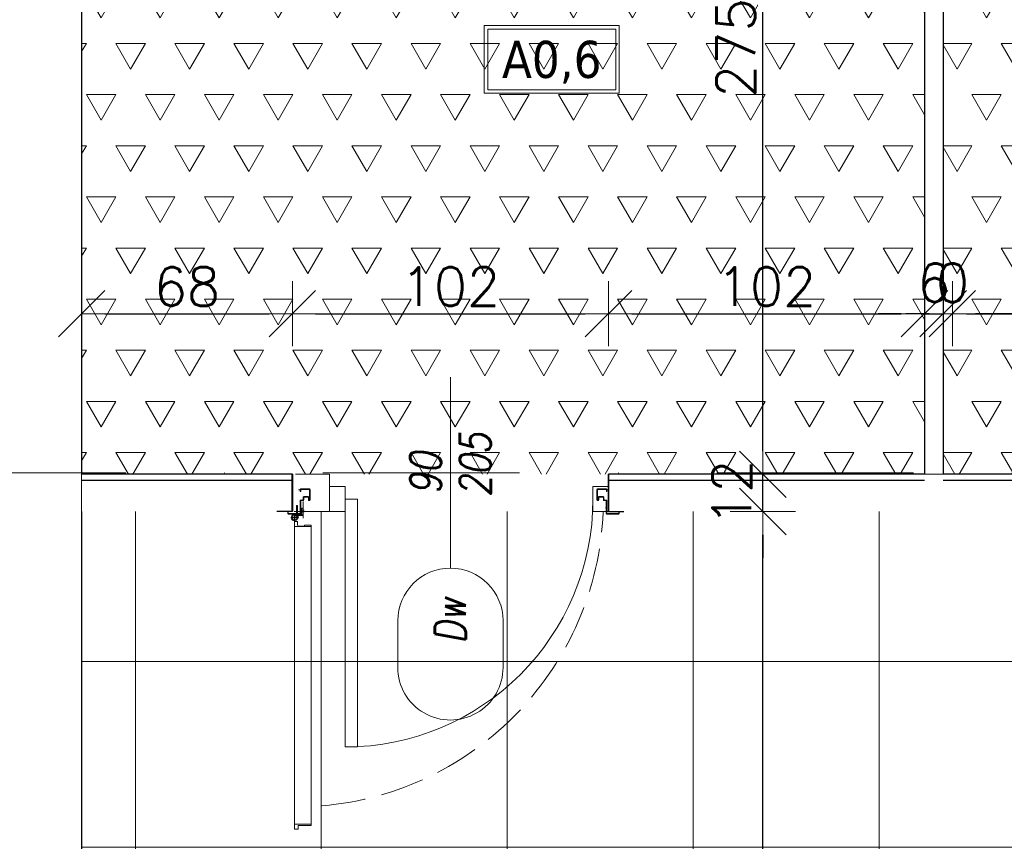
# Model space of a CAD drawing. Header units: millimetres. Extents: x 28291 to 177760, y -399809 to -170937.
# Tile 104 of 256: x 48923 to 49240, y -194758 to -194493. Entities that reach past the tile are written whole.
import ezdxf
from ezdxf.enums import TextEntityAlignment as Align

# ---------------------------------------------------------------- set-up
doc = ezdxf.new("R2010")
doc.units = ezdxf.units.MM
for name, pattern in [('CENTER', [0.6, 0.375, -0.075, 0.075, -0.075]), ('DASHDOT', [25.4, 12.7, -6.35, 0, -6.35]), ('Hidden Line', [391.222223, 282.222223, -109])]:
    doc.linetypes.add(name, pattern=pattern)
doc.layers.get('0').update_dxf_attribs({"lineweight": 0})
for name, color, linetype, lineweight in [('!! 0_ Istn-sciany', 3, 'Continuous', 30), ('!! 0_ Istn-widok', 1, 'Continuous', 15), ('!! 0_Opis_pom', 9, 'Continuous', 13), ('!! 1_PROJ Sciany', 2, 'Continuous', 40), ('!! 2_Drzwi - nowe remont', 33, 'Continuous', 9), ('!! 2_drzwi opis', 151, 'Continuous', 9), ('!! 2_posadzki gres 2 - komu', 200, 'Continuous', 9), ('!! 2_posadzki winyle 1', 31, 'Continuous', 9), ('!! wymiary osi', 250, 'Continuous', 9), ('0-osie-liniA', 14, 'DASHDOT', 5)]:
    doc.layers.add(name, color=color, linetype=linetype, lineweight=lineweight)
doc.layers.add('!! 2_WYBURZENIA DO REMONTU', color=7, linetype='Continuous', lineweight=0, true_color=0x4d4d4d, plot=False)
doc.styles.add('50', font='ROMANS.shx', dxfattribs={"width": 0.8, "height": 10})
doc.styles.add('ARCHETYP', font='romans.shx', dxfattribs={"height": 15})
doc.styles.add('ARIAL', font='tahoma.ttf')
doc.styles.add('TXT', font='simplex.shx')
doc.dimstyles.new('DIM50', dxfattribs={"dimscale": 5, "dimtxt": 2.5, "dimasz": 1.5, "dimexe": 0, "dimexo": 0, "dimgap": 0.5, "dimtad": 1, "dimdec": 4, "dimrnd": 0.5, "dimdsep": 46, "dimtxsty": 'TXT', "dimblk1": 'TICK1', "dimblk2": 'TICK1', "dimsah": 1, "dimcen": 0, "dimse1": 1, "dimse2": 1, "dimclrd": 1, "dimclre": 7, "dimclrt": 9, "dimadec": 0, "dimazin": 0, "dimtfac": 1, "dimtdec": 4, "dimtmove": 2, "dimatfit": 3, "dimldrblk": 'TICK1', "dimfxl": 1, "dimtolj": 1, "dimarcsym": 0})

# ---------------------------------------------------------------- blocks, each defined once
blk = doc.blocks.new('BLOK OSI')
at = {"layer": '0-osie-liniA', "ltscale": 5}
blk.add_lwpolyline([(48639.25763, -194702.0883), (55442.2848, -194702.0883)], dxfattribs=at)
blk = doc.blocks.new('zaw-dr-90-p')
at = {"color": 2, "linetype": 'CENTER', "ltscale": 0.2}
for p, q in [((12, 0), (-12, 0)), ((0, 12), (0, -12)), ((24.5, 24), (31, 24)), ((24.5, 19), (31, 19))]:
    blk.add_line(p, q, dxfattribs=at)
at = {"ltscale": 0.2}
for p, q in [((10, 12), (6.5, 12)), ((10, 0), (10, 6.5))]:
    blk.add_line(p, q, dxfattribs=at)
blk.add_lwpolyline([(10, 10), (10, 39), (6.5, 39), (6.5, 10)], dxfattribs=at)
blk.add_lwpolyline([(0, 6.5), (23.5, 6.5, 0.414214), (28, 11), (28, 31), (24.5, 31), (24.5, 11, -0.414214), (23.5, 10), (0, 10, 4.561698), (7.6, 6.5), (4.9, 4.2)], format="xyb", dxfattribs=at)
blk.add_lwpolyline([(-0.2, -0.2), (-2.5, -0.2), (-2.5, 0.2), (-0.2, 0.2), (-0.2, 2.5), (0.2, 2.5), (0.2, 0.2), (2.8, 0.2), (2.8, -0.2), (0.2, -0.2), (0.2, -2.8), (-0.2, -2.8)], close=True)
blk.add_circle((0, 0), 6.5, dxfattribs=at)
blk = doc.blocks.new('drzwi 90- sc 12')
for p, q in [((-13620.32, 20410.16), (-13620.32, 20313.77)), ((-13614.92, 20409.86), (-13620.32, 20409.86)), ((-13616.12, 20410.26), (-13620.22, 20410.26)), ((-13616.12, 20410.26), (-13620, 20410.26)), ((-13618.17, 20410.26), (-13616.22, 20410.26)), ((-13618.17, 20410.26), (-13616.22, 20410.26)), ((-13616.12, 20410.26), (-13616.12, 20411.46)), ((-13616.12, 20411.46), (-13615.02, 20411.46)), ((-13614.92, 20411.36), (-13614.92, 20313.77)), ((-13620.32, 20313.47), (-13620.32, 20317.97)), ((-13614.92, 20312.27), (-13614.92, 20317.97)), ((-13614.92, 20313.77), (-13620.32, 20313.77)), ((-13618.22, 20313.37), (-13620.22, 20313.37)), ((-13618.22, 20313.67), (-13618.22, 20313.37)), ((-13618.22, 20313.67), (-13616.42, 20313.67)), ((-13617.77, 20311.12), (-13617.77, 20305.72)), ((-13617.77, 20311.12), (-13617.77, 20305.72)), ((-13616.17, 20309.92), (-13616.17, 20311.02)), ((-13615.92, 20313.17), (-13615.92, 20312.17)), ((-13615.92, 20312.17), (-13615.02, 20312.17)), ((-13715.57, 20308.32), (-13715.57, 20308.56)), ((-13715.57, 20307.69), (-13715.57, 20308.56)), ((-13715.57, 20307.82), (-13715.57, 20308.56)), ((-13715.57, 20307.72), (-13715.37, 20307.72)), ((-13616.17, 20309.92), (-13617.37, 20309.92)), ((-13715.77, 20301.96), (-13716.27, 20301.96)), ((-13616.77, 20301.96), (-13616.27, 20301.96))]:
    blk.add_line(p, q)
for points in [[(-13665.27, 20284.96), (-13665.27, 20325.83)], [(-13615.57, 20309.64), (-13615.32, 20309.64), (-13615.32, 20309.82), (-13616.32, 20309.82), (-13616.32, 20309.64), (-13615.92, 20309.64)]]:
    blk.add_lwpolyline(points)
at = {"lineweight": 30}
for points in [[(-13716.27, 20308.92), (-13721.27, 20308.92)], [(-13716.27, 20308.92), (-13716.27, 20296.92)], [(-13614.27, 20308.92), (-13609.27, 20308.92)], [(-13614.27, 20308.92), (-13614.27, 20296.92)]]:
    blk.add_lwpolyline(points, dxfattribs=at)
at = {"ltscale": 0.2}
for points in [[(-13715.57, 20307.51), (-13715.57, 20309.48, 0.414214), (-13715.91, 20309.82), (-13719.43, 20309.82, 0.414214), (-13719.77, 20309.48), (-13719.77, 20308.92), (-13719.59, 20308.92), (-13719.59, 20309.48, -0.414214), (-13719.43, 20309.64), (-13716.97, 20309.64)], [(-13716.97, 20309.64), (-13715.91, 20309.64, -0.414214), (-13715.75, 20309.48), (-13715.75, 20307.51)], [(-13715.75, 20307.76), (-13715.75, 20305.58, 0.414214), (-13715.41, 20305.24), (-13714.96, 20305.24, -0.414214), (-13714.8, 20305.08), (-13714.8, 20304.48, 0.414214), (-13714.46, 20304.14), (-13713.28, 20304.14, 0.414214), (-13712.94, 20304.48), (-13712.94, 20305.15, -1), (-13712.75, 20305.15), (-13712.75, 20301.96, -0.414214), (-13712.91, 20301.8), (-13715.43, 20301.8, -0.414214), (-13715.59, 20301.96), (-13715.59, 20302.52), (-13715.77, 20302.52), (-13715.77, 20301.96, 0.414214), (-13715.43, 20301.62), (-13712.91, 20301.62, 0.414214), (-13712.57, 20301.96), (-13712.57, 20305.15, 1), (-13713.12, 20305.15), (-13713.12, 20304.48, -0.414214), (-13713.28, 20304.32), (-13714.46, 20304.32, -0.414214), (-13714.62, 20304.48), (-13714.62, 20305.08, 0.414214), (-13714.96, 20305.42), (-13715.41, 20305.42, -0.414214), (-13715.57, 20305.58), (-13715.57, 20307.64)], [(-13615.92, 20309.64), (-13616.63, 20309.64, 0.414214), (-13616.79, 20309.48), (-13616.79, 20305.58, -0.414214), (-13617.13, 20305.24), (-13617.58, 20305.24, 0.414214), (-13617.74, 20305.08), (-13617.74, 20304.48, -0.414214), (-13618.08, 20304.14), (-13619.26, 20304.14, -0.414214), (-13619.6, 20304.48), (-13619.6, 20305.15, 1), (-13619.79, 20305.15), (-13619.79, 20301.96, 0.414214), (-13619.63, 20301.8), (-13617.11, 20301.8, 0.414214), (-13616.95, 20301.96), (-13616.95, 20302.52), (-13616.77, 20302.52), (-13616.77, 20301.96, -0.414214), (-13617.11, 20301.62), (-13619.63, 20301.62, -0.414214), (-13619.97, 20301.96), (-13619.97, 20305.15, -1), (-13619.42, 20305.15), (-13619.42, 20304.48, 0.414214), (-13619.26, 20304.32), (-13618.08, 20304.32, 0.414214), (-13617.92, 20304.48), (-13617.92, 20305.08, -0.414214), (-13617.58, 20305.42), (-13617.13, 20305.42, 0.414214), (-13616.97, 20305.58), (-13616.97, 20309.48, -0.414214), (-13616.63, 20309.82), (-13613.11, 20309.82, -0.414214), (-13612.77, 20309.48), (-13612.77, 20308.92), (-13612.95, 20308.92), (-13612.95, 20309.48, 0.414214), (-13613.11, 20309.64), (-13615.57, 20309.64)]]:
    blk.add_lwpolyline(points, format="xyb", dxfattribs=at)
blk.add_lwpolyline([(-13616.79, 20308.82), (-13616.97, 20308.82), (-13616.97, 20307.42), (-13616.79, 20307.42)], close=True)
for centre, radius, start, end in [((-13620.22, 20410.16), 0.1, 90, 180), ((-13615.02, 20411.36), 0.1, 0, 90), ((-13620.22, 20313.47), 0.1, 180, 270), ((-13616.42, 20313.17), 0.5, 0, 90), ((-13616.27, 20311.02), 0.1, 0, 90), ((-13615.02, 20312.27), 0.1, 270, 0)]:
    blk.add_arc(centre, radius, start, end)
at = {"linetype": 'Hidden Line', "lineweight": 9, "ltscale": 0.05}
blk.add_arc((-13615.5, 20305.14), 99.12, 94.8005, 177.6944, dxfattribs=at)
at = {"xscale": 0.09999999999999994, "yscale": 0.09999999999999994, "zscale": 0.09999999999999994, "rotation": 180.0000000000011}
blk.add_blockref('zaw-dr-90-p', (-13614.92, 20310.92), dxfattribs=at)
blk = doc.blocks.new('1_ok-opis')
blk.add_line((0, 111.61), (0, 50))
for points in [[(-17, 128.61), (-17, 143.61)], [(17, 128.61), (17, 143.61)]]:
    blk.add_lwpolyline(points)
for centre, start, end in [((0, 143.61), 0, 180), ((0, 128.61), 180, 0)]:
    blk.add_arc(centre, 17, start, end)
at = {"style": 'ARCHETYP'}
for tag, height, rotation, p in [('NR', 12, 90, (0, 136.9)), ('NR', 12, 270, (0, 136.9)), ('SZEROKOŚĆ', 10, 90, (-8, 78.29)), ('SZEROKOŚĆ', 10, 270, (8, 78.29)), ('WYSOKOŚĆ', 10, 270, (-8, 78.29)), ('WYSOKOŚĆ', 10, 90, (8, 78.29))]:
    blk.add_attdef(tag, text='', height=height, rotation=rotation, dxfattribs=at).set_placement(p, align=Align.MIDDLE)
blk = doc.blocks.new('TICK1')
at = {"color": 0}
for p, q in [((0, -1.4), (0, 1.4)), ((0, 0), (-1, 0))]:
    blk.add_line(p, q, dxfattribs=at)
at = {"color": 2}
blk.add_line((-1, -1), (1, 1), dxfattribs=at)
blk = doc.blocks.new('*D2211')
at = {"layer": '!! wymiary osi', "color": 1, "lineweight": -2, "transparency": 16777216}
blk.add_line((48834.89, -194372.09), (48834.89, -194632.09), dxfattribs=at)
at = {"layer": 'DEFPOINTS', "color": 0, "transparency": 16777216}
for p in [(48942.71, -194364.59), (48834.89, -194639.59), (48942.71, -194639.59)]:
    blk.add_point(p, dxfattribs=at)
at = {"layer": '!! wymiary osi', "color": 1, "lineweight": -2, "transparency": 16777216, "xscale": 7.5, "yscale": 7.5, "zscale": 7.5}
for p, rotation in [((48834.89, -194364.59), 90), ((48834.89, -194639.59), 270)]:
    blk.add_blockref('TICK1', p, dxfattribs=dict(at, rotation=rotation))
at = {"layer": '!! wymiary osi', "color": 9, "transparency": 16777216, "insert": (48826.14, -194502.09), "char_height": 12.5, "attachment_point": 5, "rotation": 90, "style": 'TXT'}
blk.add_mtext('\\A1;275', dxfattribs=at)
blk = doc.blocks.new('*D2212')
at = {"layer": '!! wymiary osi', "color": 1, "lineweight": -2, "transparency": 16777216}
for p, q in [((48834.89, -194632.09), (48834.89, -194624.59)), ((48834.89, -194639.59), (48834.89, -194651.59)), ((48834.89, -194659.09), (48834.89, -194666.59))]:
    blk.add_line(p, q, dxfattribs=at)
at = {"layer": 'DEFPOINTS', "color": 0, "transparency": 16777216}
for p in [(48942.71, -194639.59), (48834.89, -194651.59), (48942.71, -194651.59)]:
    blk.add_point(p, dxfattribs=at)
at = {"layer": '!! wymiary osi', "color": 1, "lineweight": -2, "transparency": 16777216, "xscale": 7.5, "yscale": 7.5, "zscale": 7.5}
for p, rotation in [((48834.89, -194639.59), 270), ((48834.89, -194651.59), 90)]:
    blk.add_blockref('TICK1', p, dxfattribs=dict(at, rotation=rotation))
at = {"layer": '!! wymiary osi', "color": 9, "transparency": 16777216, "insert": (48824.89, -194645.59), "char_height": 12.5, "attachment_point": 5, "rotation": 90, "style": 'TXT'}
blk.add_mtext('\\A1;12', dxfattribs=at)
blk = doc.blocks.new('*D2213')
at = {"layer": '!! wymiary osi', "color": 1, "lineweight": -2, "transparency": 16777216}
blk.add_line((48834.89, -194659.09), (48834.89, -194901.09), dxfattribs=at)
at = {"layer": 'DEFPOINTS', "color": 0, "transparency": 16777216}
for p in [(48942.71, -194651.59), (48834.89, -194908.59), (48942.71, -194908.59)]:
    blk.add_point(p, dxfattribs=at)
at = {"layer": '!! wymiary osi', "color": 1, "lineweight": -2, "transparency": 16777216, "xscale": 7.5, "yscale": 7.5, "zscale": 7.5}
for p, rotation in [((48834.89, -194651.59), 90), ((48834.89, -194908.59), 270)]:
    blk.add_blockref('TICK1', p, dxfattribs=dict(at, rotation=rotation))
at = {"layer": '!! wymiary osi', "color": 9, "transparency": 16777216, "insert": (48826.14, -194780.09), "char_height": 12.5, "attachment_point": 5, "rotation": 90, "style": 'TXT'}
blk.add_mtext('\\A1;257', dxfattribs=at)
blk = doc.blocks.new('*D2257')
at = {"layer": '!! wymiary osi', "color": 1, "lineweight": -2, "transparency": 16777216}
blk.add_line((48950.21, -194587.79), (49003.21, -194587.79), dxfattribs=at)
at = {"layer": 'DEFPOINTS', "color": 0, "transparency": 16777216}
for p in [(49010.71, -194587.79), (48942.71, -194639.09), (49010.71, -194639.09)]:
    blk.add_point(p, dxfattribs=at)
at = {"layer": '!! wymiary osi', "color": 1, "lineweight": -2, "transparency": 16777216, "xscale": 7.5, "yscale": 7.5, "zscale": 7.5, "rotation": 180}
blk.add_blockref('TICK1', (48942.71, -194587.79), dxfattribs=at)
at = {"layer": '!! wymiary osi', "color": 1, "lineweight": -2, "transparency": 16777216, "xscale": 7.5, "yscale": 7.5, "zscale": 7.5}
blk.add_blockref('TICK1', (49010.71, -194587.79), dxfattribs=at)
at = {"layer": '!! wymiary osi', "color": 9, "transparency": 16777216, "insert": (48976.71, -194579.04), "char_height": 12.5, "attachment_point": 5, "style": 'TXT'}
blk.add_mtext('\\A1;68', dxfattribs=at)
blk = doc.blocks.new('*D2258')
at = {"layer": '!! wymiary osi', "color": 1, "lineweight": -2, "transparency": 16777216}
blk.add_line((49018.21, -194587.79), (49105.21, -194587.79), dxfattribs=at)
at = {"layer": 'DEFPOINTS', "color": 0, "transparency": 16777216}
for p in [(49112.71, -194587.79), (49010.71, -194639.09), (49112.71, -194639.59)]:
    blk.add_point(p, dxfattribs=at)
at = {"layer": '!! wymiary osi', "color": 1, "lineweight": -2, "transparency": 16777216, "xscale": 7.5, "yscale": 7.5, "zscale": 7.5, "rotation": 180}
blk.add_blockref('TICK1', (49010.71, -194587.79), dxfattribs=at)
at = {"layer": '!! wymiary osi', "color": 1, "lineweight": -2, "transparency": 16777216, "xscale": 7.5, "yscale": 7.5, "zscale": 7.5}
blk.add_blockref('TICK1', (49112.71, -194587.79), dxfattribs=at)
at = {"layer": '!! wymiary osi', "color": 9, "transparency": 16777216, "insert": (49061.71, -194579.04), "char_height": 12.5, "attachment_point": 5, "style": 'TXT'}
blk.add_mtext('\\A1;102', dxfattribs=at)
blk = doc.blocks.new('*D2259')
at = {"layer": '!! wymiary osi', "color": 1, "lineweight": -2, "transparency": 16777216}
blk.add_line((49120.21, -194587.79), (49207.21, -194587.79), dxfattribs=at)
at = {"layer": 'DEFPOINTS', "color": 0, "transparency": 16777216}
for p in [(49214.71, -194587.79), (49112.71, -194639.59), (49214.71, -194639.09)]:
    blk.add_point(p, dxfattribs=at)
at = {"layer": '!! wymiary osi', "color": 1, "lineweight": -2, "transparency": 16777216, "xscale": 7.5, "yscale": 7.5, "zscale": 7.5, "rotation": 180}
blk.add_blockref('TICK1', (49112.71, -194587.79), dxfattribs=at)
at = {"layer": '!! wymiary osi', "color": 1, "lineweight": -2, "transparency": 16777216, "xscale": 7.5, "yscale": 7.5, "zscale": 7.5}
blk.add_blockref('TICK1', (49214.71, -194587.79), dxfattribs=at)
at = {"layer": '!! wymiary osi', "color": 9, "transparency": 16777216, "insert": (49163.71, -194579.04), "char_height": 12.5, "attachment_point": 5, "style": 'TXT'}
blk.add_mtext('\\A1;102', dxfattribs=at)
blk = doc.blocks.new('*D2260')
at = {"layer": '!! wymiary osi', "color": 1, "lineweight": -2, "transparency": 16777216}
for p, q in [((49207.21, -194587.79), (49199.71, -194587.79)), ((49214.71, -194587.79), (49220.71, -194587.79)), ((49228.21, -194587.79), (49235.71, -194587.79))]:
    blk.add_line(p, q, dxfattribs=at)
at = {"layer": 'DEFPOINTS', "color": 0, "transparency": 16777216}
for p in [(49220.71, -194587.79), (49214.71, -194639.09), (49220.71, -194639.59)]:
    blk.add_point(p, dxfattribs=at)
at = {"layer": '!! wymiary osi', "color": 1, "lineweight": -2, "transparency": 16777216, "xscale": 7.5, "yscale": 7.5, "zscale": 7.5}
blk.add_blockref('TICK1', (49214.71, -194587.79), dxfattribs=at)
at = {"layer": '!! wymiary osi', "color": 1, "lineweight": -2, "transparency": 16777216, "xscale": 7.5, "yscale": 7.5, "zscale": 7.5, "rotation": 180}
blk.add_blockref('TICK1', (49220.71, -194587.79), dxfattribs=at)
at = {"layer": '!! wymiary osi', "color": 9, "transparency": 16777216, "insert": (49217.71, -194577.79), "char_height": 12.5, "attachment_point": 5, "style": 'TXT'}
blk.add_mtext('\\A1;6', dxfattribs=at)
blk = doc.blocks.new('*D2261')
at = {"layer": '!! wymiary osi', "color": 1, "lineweight": -2, "transparency": 16777216}
blk.add_line((49228.21, -194587.79), (49301.03, -194587.79), dxfattribs=at)
at = {"layer": 'DEFPOINTS', "color": 0, "transparency": 16777216}
for p in [(49308.53, -194587.79), (49220.71, -194639.59), (49308.53, -194639.59)]:
    blk.add_point(p, dxfattribs=at)
at = {"layer": '!! wymiary osi', "color": 1, "lineweight": -2, "transparency": 16777216, "xscale": 7.5, "yscale": 7.5, "zscale": 7.5, "rotation": 180}
blk.add_blockref('TICK1', (49220.71, -194587.79), dxfattribs=at)
at = {"layer": '!! wymiary osi', "color": 1, "lineweight": -2, "transparency": 16777216, "xscale": 7.5, "yscale": 7.5, "zscale": 7.5}
blk.add_blockref('TICK1', (49308.53, -194587.79), dxfattribs=at)
at = {"layer": '!! wymiary osi', "color": 9, "transparency": 16777216, "insert": (49264.62, -194579.04), "char_height": 12.5, "attachment_point": 5, "style": 'TXT'}
blk.add_mtext('\\A1;88', dxfattribs=at)
blk = doc.blocks.new('*D2272')
at = {"layer": '!! wymiary osi', "color": 1, "lineweight": -2, "transparency": 16777216}
blk.add_line((50097.21, -194587.79), (49231.21, -194587.79), dxfattribs=at)
at = {"layer": 'DEFPOINTS', "color": 0, "transparency": 16777216}
for p in [(49223.71, -194587.79), (50104.71, -194639.09), (49223.71, -195576.34)]:
    blk.add_point(p, dxfattribs=at)
at = {"layer": '!! wymiary osi', "color": 1, "lineweight": -2, "transparency": 16777216, "xscale": 7.5, "yscale": 7.5, "zscale": 7.5, "rotation": 180}
blk.add_blockref('TICK1', (49223.71, -194587.79), dxfattribs=at)
at = {"layer": '!! wymiary osi', "color": 1, "lineweight": -2, "transparency": 16777216, "xscale": 7.5, "yscale": 7.5, "zscale": 7.5}
blk.add_blockref('TICK1', (50104.71, -194587.79), dxfattribs=at)
at = {"layer": '!! wymiary osi', "color": 9, "transparency": 16777216, "insert": (49664.21, -194579.04), "char_height": 12.5, "attachment_point": 5, "style": 'TXT'}
blk.add_mtext('\\A1;881', dxfattribs=at)
blk = doc.blocks.new('*D2273')
at = {"layer": '!! wymiary osi', "color": 1, "lineweight": -2, "transparency": 16777216}
for p, q in [((49216.21, -194587.79), (49208.71, -194587.79)), ((49231.21, -194587.79), (49238.71, -194587.79))]:
    blk.add_line(p, q, dxfattribs=at)
at = {"layer": 'DEFPOINTS', "color": 0, "transparency": 16777216}
for p in [(49223.71, -194587.79), (49223.71, -195517.59), (49223.71, -195576.34)]:
    blk.add_point(p, dxfattribs=at)
at = {"layer": '!! wymiary osi', "color": 1, "lineweight": -2, "transparency": 16777216, "xscale": 7.5, "yscale": 7.5, "zscale": 7.5, "rotation": 180}
blk.add_blockref('TICK1', (49223.71, -194587.79), dxfattribs=at)
at = {"layer": '!! wymiary osi', "color": 1, "lineweight": -2, "transparency": 16777216, "xscale": 7.5, "yscale": 7.5, "zscale": 7.5}
blk.add_blockref('TICK1', (49223.71, -194587.79), dxfattribs=at)
at = {"layer": '!! wymiary osi', "color": 9, "transparency": 16777216, "insert": (49223.71, -194577.79), "char_height": 12.5, "attachment_point": 5, "style": 'TXT'}
blk.add_mtext('\\A1;0', dxfattribs=at)
blk = doc.blocks.new('*D2287')
at = {"layer": '!! wymiary osi', "color": 1, "lineweight": -2, "transparency": 16777216}
blk.add_line((49162.53, -194901.09), (49162.53, -194659.09), dxfattribs=at)
at = {"layer": 'DEFPOINTS', "color": 0, "transparency": 16777216}
for p in [(49162.53, -194651.59), (49163.71, -194651.59), (49023.71, -194908.59)]:
    blk.add_point(p, dxfattribs=at)
at = {"layer": '!! wymiary osi', "color": 1, "lineweight": -2, "transparency": 16777216, "xscale": 7.5, "yscale": 7.5, "zscale": 7.5}
for p, rotation in [((49162.53, -194651.59), 90), ((49162.53, -194908.59), 270)]:
    blk.add_blockref('TICK1', p, dxfattribs=dict(at, rotation=rotation))
at = {"layer": '!! wymiary osi', "color": 9, "transparency": 16777216, "insert": (49153.78, -194780.09), "char_height": 12.5, "attachment_point": 5, "rotation": 90, "style": 'TXT'}
blk.add_mtext('\\A1;257', dxfattribs=at)
blk = doc.blocks.new('*D2288')
at = {"layer": '!! wymiary osi', "color": 1, "lineweight": -2, "transparency": 16777216}
for p, q in [((49162.53, -194632.09), (49162.53, -194624.59)), ((49162.53, -194651.59), (49162.53, -194639.59)), ((49162.53, -194659.09), (49162.53, -194666.59))]:
    blk.add_line(p, q, dxfattribs=at)
at = {"layer": 'DEFPOINTS', "color": 0, "transparency": 16777216}
for p in [(49162.53, -194639.59), (49214.71, -194639.59), (49163.71, -194651.59)]:
    blk.add_point(p, dxfattribs=at)
at = {"layer": '!! wymiary osi', "color": 1, "lineweight": -2, "transparency": 16777216, "xscale": 7.5, "yscale": 7.5, "zscale": 7.5}
for p, rotation in [((49162.53, -194639.59), 270), ((49162.53, -194651.59), 90)]:
    blk.add_blockref('TICK1', p, dxfattribs=dict(at, rotation=rotation))
at = {"layer": '!! wymiary osi', "color": 9, "transparency": 16777216, "insert": (49152.53, -194645.59), "char_height": 12.5, "attachment_point": 5, "rotation": 90, "style": 'TXT'}
blk.add_mtext('\\A1;12', dxfattribs=at)
blk = doc.blocks.new('*D2289')
at = {"layer": '!! wymiary osi', "color": 1, "lineweight": -2, "transparency": 16777216}
blk.add_line((49162.53, -194632.09), (49162.53, -194372.09), dxfattribs=at)
at = {"layer": 'DEFPOINTS', "color": 0, "transparency": 16777216}
for p in [(49162.53, -194364.59), (49214.71, -194364.59), (49214.71, -194639.59)]:
    blk.add_point(p, dxfattribs=at)
at = {"layer": '!! wymiary osi', "color": 1, "lineweight": -2, "transparency": 16777216, "xscale": 7.5, "yscale": 7.5, "zscale": 7.5}
for p, rotation in [((49162.53, -194364.59), 90), ((49162.53, -194639.59), 270)]:
    blk.add_blockref('TICK1', p, dxfattribs=dict(at, rotation=rotation))
at = {"layer": '!! wymiary osi', "color": 9, "transparency": 16777216, "insert": (49153.78, -194502.09), "char_height": 12.5, "attachment_point": 5, "rotation": 90, "style": 'TXT'}
blk.add_mtext('\\A1;275', dxfattribs=at)

msp = doc.modelspace()

# ---------------------------------------------------------------- hatches: boundary and pattern name
at = {"layer": '!! 2_posadzki gres 2 - komu', "linetype": 'Continuous'}
h = msp.add_hatch(dxfattribs=at)
h.set_pattern_fill('_USER', color=256, scale=60, double=1, pattern_type=0)
h.set_pattern_definition([(0, (0, 0), (0, 60), []), (90, (0, 0), (-60, 4e-15), [])])
h.paths.add_polyline_path([(50104.71142, -194926.5883), (50104.71142, -194651.5883), (48942.71142, -194651.5883), (48942.71142, -194908.5883), (49023.71142, -194908.5883), (49023.71142, -194926.5883), (49229.71142, -194926.5883), (49229.71142, -195574.5883), (49505.71142, -195574.5883), (49505.71142, -194926.5883), (49562.71142, -194926.5883), (49562.71142, -194908.5883), (49624.71142, -194908.5883), (49624.71142, -194926.5883)])
at = {"layer": '!! 2_posadzki winyle 1'}
h = msp.add_hatch(dxfattribs=at)
h.set_pattern_fill('TRIANG', color=256, scale=2, style=0)
h.paths.add_polyline_path([(48942.71142, -194364.5883), (49214.71142, -194364.5883), (49214.71142, -194639.5883), (48942.71142, -194639.5883)])
h = msp.add_hatch(dxfattribs=at)
h.set_pattern_fill('TRIANG', color=256, scale=2, style=0)
h.paths.add_polyline_path([(49220.71142, -194364.5883), (49505.71142, -194364.5883), (49505.71142, -194639.5883), (49220.71142, -194639.5883)])

# ---------------------------------------------------------------- linework, layer by layer
at = {"layer": '!! 0_ Istn-sciany'}
for p, q in [((48942.71142, -194364.5883), (48942.71142, -194639.5883)), ((49214.71142, -194364.5883), (49214.71142, -194639.5883)), ((49220.71142, -194364.5883), (49220.71142, -194639.5883)), ((48942.71142, -194651.5883), (48942.71142, -194908.5883))]:
    msp.add_line(p, q, dxfattribs=at)
for points in [[(49010.7115, -194639.5883), (48942.71142, -194639.5883)], [(49214.71142, -194639.5883), (49112.71142, -194639.5883)], [(49112.71142, -194639.5883), (49112.71142, -194651.5883)], [(49310.71142, -194639.5883), (49220.71142, -194639.5883)], [(49010.7115, -194641.5883), (48942.71142, -194641.5883)], [(49214.71142, -194641.5883), (49112.71142, -194641.5883)], [(49310.71142, -194641.5883), (49220.71142, -194641.5883)]]:
    msp.add_lwpolyline(points, dxfattribs=at)
at = {"layer": '!! 0_ Istn-widok'}
for points in [[(48942.71142, -194639.5883), (48942.71142, -194651.5883)], [(49214.71142, -194639.5883), (49220.71142, -194639.5883)]]:
    msp.add_lwpolyline(points, dxfattribs=at)
at = {"layer": '!! 0_Opis_pom', "ltscale": 0.7}
for points in [[(49072.64602, -194516.60387), (49116.16602, -194516.60387), (49116.16602, -194494.84387), (49072.64602, -194494.84387)], [(49073.73402, -194515.51587), (49115.07802, -194515.51587), (49115.07802, -194495.93187), (49073.73402, -194495.93187)]]:
    msp.add_lwpolyline(points, close=True, dxfattribs=at)
at = {"layer": '!! 1_PROJ Sciany'}
msp.add_lwpolyline([(49010.71142, -194651.5883), (49010.71142, -194639.5883)], dxfattribs=at)
at = {"layer": '!! 2_WYBURZENIA DO REMONTU'}
for points in [[(49022.71142, -194639.5883), (49011.66547, -194639.5883)], [(49022.71142, -194639.5883), (49022.71142, -194651.5883)], [(49022.71142, -194651.5883), (49011.23692, -194651.5883)]]:
    msp.add_lwpolyline(points, dxfattribs=at)
for points in [[(49027.71142, -194643.5883), (49022.71142, -194643.5883), (49022.71142, -194651.5883), (49027.71142, -194651.5883)], [(49107.71142, -194643.5883), (49112.71142, -194643.5883), (49112.71142, -194651.5883), (49107.71142, -194651.5883)], [(49031.71142, -194727.5883), (49031.71142, -194647.5883), (49027.71142, -194647.5883), (49027.71142, -194727.5883)]]:
    msp.add_lwpolyline(points, close=True, dxfattribs=at)
msp.add_arc((49027.71142, -194647.5883), 80, 270, 360, dxfattribs=at)

# ---------------------------------------------------------------- block references
at = {"layer": '!! 0_ Istn-sciany'}
msp.add_blockref('BLOK OSI', (0, 63), dxfattribs=at)
at = {"layer": '!! 2_Drzwi - nowe remont', "rotation": 180}
msp.add_blockref('drzwi 90- sc 12', (35396.4418, -174342.66396), dxfattribs=at)
at = {"layer": '!! 2_drzwi opis'}
ref = msp.add_blockref('1_ok-opis', (49061.71146, -194558.28268), dxfattribs=dict(at, rotation=180.0000036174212))
ref.add_attrib('WYSOKOŚĆ', '90 ', dxfattribs={"layer": '0', "height": 10, "rotation": 90.0000036, "style": '50', "oblique": 10, "width": 0.8}).set_placement((49053.71146, -194636.57353), align=Align.MIDDLE)
ref.add_attrib('SZEROKOŚĆ', '205', dxfattribs={"layer": '0', "height": 10, "rotation": 90.0000036, "style": '50', "oblique": 10, "width": 0.8}).set_placement((49069.71146, -194636.57353), align=Align.MIDDLE)
ref.add_attrib('NR', 'Dw', dxfattribs={"layer": '0', "height": 10, "rotation": 90.0000036, "style": '50', "oblique": 10, "width": 0.8}).set_placement((49061.71147, -194686.89393), align=Align.MIDDLE)

# ---------------------------------------------------------------- texts
at = {"layer": '!! 0_Opis_pom', "ltscale": 0.7, "style": 'ARIAL'}
msp.add_attdef('A0,6', text='', height=11.968, dxfattribs=at).set_placement((49094.40602, -194505.72387), align=Align.MIDDLE_CENTER)

# ---------------------------------------------------------------- dimensions: what is measured, and where the dimension line sits
at = {"layer": '!! wymiary osi'}
for base, p1, p2, picture, middle in [((48834.89139, -194639.5883), (48942.71142, -194364.5883), (48942.71142, -194639.5883), '*D2211', (48826.14139, -194502.0883)), ((49162.52717, -194364.5883), (49214.71142, -194639.5883), (49214.71142, -194364.5883), '*D2289', (49153.77717, -194502.0883)), ((48834.89139, -194651.5883), (48942.71142, -194639.5883), (48942.71142, -194651.5883), '*D2212', (48824.89139, -194645.5883)), ((49162.52717, -194639.5883), (49163.71142, -194651.5883), (49214.71142, -194639.5883), '*D2288', (49152.52717, -194645.5883)), ((48834.89139, -194908.5883), (48942.71142, -194651.5883), (48942.71142, -194908.5883), '*D2213', (48826.14139, -194780.0883)), ((49162.52717, -194651.5883), (49023.71142, -194908.5883), (49163.71142, -194651.5883), '*D2287', (49153.77717, -194780.0883))]:
    dim = msp.add_linear_dim(base=base, p1=p1, p2=p2, angle=90, dimstyle='DIM50', dxfattribs=at)
    dim.commit()
    dim.dimension.update_dxf_attribs({"geometry": picture, "text_midpoint": middle})
for base, p1, p2, picture, middle in [((49010.71142, -194587.78872), (48942.71142, -194639.0883), (49010.71142, -194639.0883), '*D2257', (48976.71142, -194579.03872)), ((49112.7115, -194587.78872), (49010.71142, -194639.0883), (49112.7115, -194639.5883), '*D2258', (49061.71146, -194579.03872)), ((49214.71142, -194587.78872), (49112.7115, -194639.5883), (49214.71142, -194639.0883), '*D2259', (49163.71146, -194579.03872)), ((49220.71142, -194587.78872), (49214.71142, -194639.0883), (49220.71142, -194639.5883), '*D2260', (49217.71142, -194577.78872)), ((49223.7114244, -194587.7887195), (49223.7114245, -195576.338872), (49223.7114244, -195517.5883028), '*D2273', (49223.7114245, -194577.7887195)), ((49308.53316, -194587.78872), (49220.71142, -194639.5883), (49308.53316, -194639.5883), '*D2261', (49264.62229, -194579.03872)), ((49223.71142, -194587.78872), (50104.71142, -194639.0883), (49223.71142, -195576.33887), '*D2272', (49664.21142, -194579.03872))]:
    dim = msp.add_linear_dim(base=base, p1=p1, p2=p2, dimstyle='DIM50', dxfattribs=at)
    dim.commit()
    dim.dimension.update_dxf_attribs({"geometry": picture, "text_midpoint": middle})

doc.saveas('drawing.dxf')
